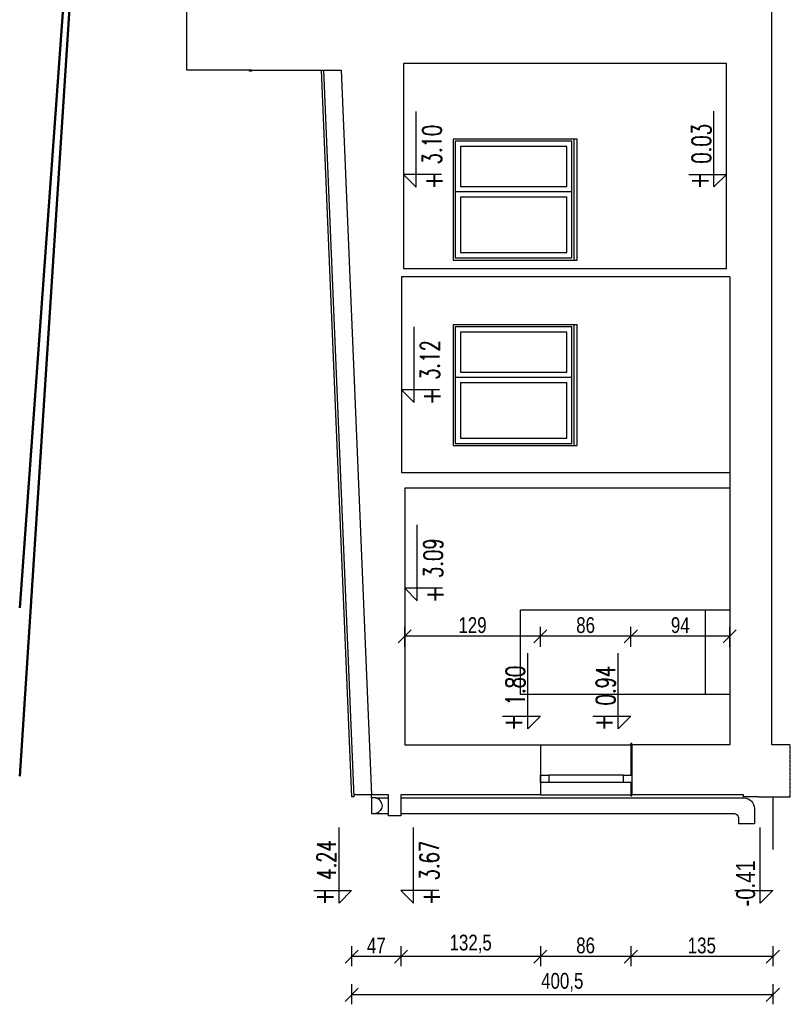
# Model space of a CAD drawing. Header units: centimetres. Extents: x 0 to 55409, y -2708 to 14680.
# Tile 76 of 215: x 35799 to 36533, y 4214 to 5150. Entities that reach past the tile are written whole.
import ezdxf

# ---------------------------------------------------------------- set-up
doc = ezdxf.new("R2010")
doc.units = ezdxf.units.CM
doc.header["$LTSCALE"] = 0.01
doc.linetypes.add('DASHED2', pattern=[9.525, 6.35, -3.175])
for name, color, linetype in [('A_Ściany istniejące', 9, 'Continuous'), ('CKKOTY_WYS', 3, 'Continuous'), ('CKOKNA', 4, 'Continuous'), ('CKOPIS_WIDOK', 3, 'Continuous'), ('CKWYMIAR', 3, 'Continuous')]:
    doc.layers.add(name, color=color, linetype=linetype)
doc.layers.add('CKREWIZJA', color=1, linetype='Continuous', lineweight=50)
doc.styles.add('SIMPLEX', font='simplex.shx', dxfattribs={"width": 0.7, "height": 17})
doc.styles.get("Standard").update_dxf_attribs({"font": 'ic-simplex.shx', "width": 0.8})
doc.dimstyles.new('Kopia2 CADKON cm', dxfattribs={"dimscale": 5, "dimtxt": 3, "dimasz": 2.5, "dimexe": 1.8, "dimexo": 5, "dimgap": 0.6, "dimtad": 1, "dimrnd": 0.5, "dimtxsty": 'Standard', "dimblk1": 'OBLIQUE', "dimblk2": 'OBLIQUE', "dimsah": 1, "dimcen": 2.5, "dimadec": 1, "dimazin": 2, "dimtfac": 1, "dimtix": 1, "dimtmove": 2, "dimatfit": 3, "dimldrblk": 'OPEN30', "dimfxl": 2, "dimfxlon": 1, "dimtfill": 1, "dimtolj": 1, "dimarcsym": 0})

# ---------------------------------------------------------------- blocks, each defined once
blk = doc.blocks.new('*U153')
blk.add_lwpolyline([(0, -30), (0, 0), (-10, -10), (50, -10)])
at = {"insert": (-11.95, -12.29), "char_height": 15, "width": 56.0999, "attachment_point": 1, "style": 'SIMPLEX'}
blk.add_mtext('{\\W0.8;+}', dxfattribs=at)
at = {"style": 'SIMPLEX', "width": 0.7}
blk.add_attdef('0,00', (8.47, -27.4), '', height=15, dxfattribs=at)
blk = doc.blocks.new('*U152')
blk.add_lwpolyline([(0, 30), (0, 0), (-10, 10), (50, 10)])
at = {"insert": (-11.95, 33.02), "char_height": 15, "width": 56.0999, "attachment_point": 1, "style": 'SIMPLEX'}
blk.add_mtext('{\\W0.8;+}', dxfattribs=at)
at = {"style": 'SIMPLEX', "width": 0.7}
blk.add_attdef('0,00', (8.47, 17.91), '', height=15, dxfattribs=at)
blk = doc.blocks.new('_OBLIQUE')
at = {"color": 0, "linetype": 'ByBlock'}
blk.add_line((-0.5, -0.5), (0.5, 0.5), dxfattribs=at)
blk = doc.blocks.new('*D154')
at = {"layer": 'CKWYMIAR', "color": 0, "lineweight": -2}
for p, q in [((36379.67, 4553.84), (36379.67, 4572.84)), ((36473.67, 4553.84), (36473.67, 4572.84)), ((36473.67, 4563.84), (36379.67, 4563.84))]:
    blk.add_line(p, q, dxfattribs=at)
at = {"layer": 'CKWYMIAR', "color": 0, "lineweight": -2, "xscale": 12.5, "yscale": 12.5, "zscale": 12.5, "rotation": 180}
blk.add_blockref('_OBLIQUE', (36379.67, 4563.84), dxfattribs=at)
at = {"layer": 'CKWYMIAR', "color": 0, "lineweight": -2, "xscale": 12.5, "yscale": 12.5, "zscale": 12.5}
blk.add_blockref('_OBLIQUE', (36473.67, 4563.84), dxfattribs=at)
at = {"layer": 'CKWYMIAR', "color": 0, "lineweight": -3, "insert": (36426.67, 4574.34), "char_height": 15, "attachment_point": 5, "bg_fill": 3, "box_fill_scale": 1.1, "bg_fill_color": 256, "bg_fill_true_color": 13158600, "bg_fill_transparency": 0}
blk.add_mtext('\\A1;94', dxfattribs=at)
blk = doc.blocks.new('_Open30')
at = {"color": 0, "linetype": 'ByBlock', "lineweight": -2}
for p, q in [((-1, 0.268), (0, 0)), ((0, 0), (-1, -0.268)), ((0, 0), (-1, 0))]:
    blk.add_line(p, q, dxfattribs=at)
blk = doc.blocks.new('*D155')
at = {"layer": 'CKWYMIAR', "color": 0, "lineweight": -2}
for p, q in [((36293.67, 4553.84), (36293.67, 4572.84)), ((36379.67, 4553.84), (36379.67, 4572.84)), ((36379.67, 4563.84), (36293.67, 4563.84))]:
    blk.add_line(p, q, dxfattribs=at)
at = {"layer": 'CKWYMIAR', "color": 0, "lineweight": -2, "xscale": 12.5, "yscale": 12.5, "zscale": 12.5, "rotation": 180}
blk.add_blockref('_OBLIQUE', (36293.67, 4563.84), dxfattribs=at)
at = {"layer": 'CKWYMIAR', "color": 0, "lineweight": -2, "xscale": 12.5, "yscale": 12.5, "zscale": 12.5}
blk.add_blockref('_OBLIQUE', (36379.67, 4563.84), dxfattribs=at)
at = {"layer": 'CKWYMIAR', "color": 0, "lineweight": -3, "insert": (36336.67, 4574.34), "char_height": 15, "attachment_point": 5, "bg_fill": 3, "box_fill_scale": 1.1, "bg_fill_color": 256, "bg_fill_true_color": 13158600, "bg_fill_transparency": 0}
blk.add_mtext('\\A1;86', dxfattribs=at)
blk = doc.blocks.new('*D156')
at = {"layer": 'CKWYMIAR', "color": 0, "lineweight": -2}
for p, q in [((36164.67, 4553.84), (36164.67, 4572.84)), ((36293.67, 4553.84), (36293.67, 4572.84)), ((36293.67, 4563.84), (36164.67, 4563.84))]:
    blk.add_line(p, q, dxfattribs=at)
at = {"layer": 'CKWYMIAR', "color": 0, "lineweight": -2, "xscale": 12.5, "yscale": 12.5, "zscale": 12.5, "rotation": 180}
blk.add_blockref('_OBLIQUE', (36164.67, 4563.84), dxfattribs=at)
at = {"layer": 'CKWYMIAR', "color": 0, "lineweight": -2, "xscale": 12.5, "yscale": 12.5, "zscale": 12.5}
blk.add_blockref('_OBLIQUE', (36293.67, 4563.84), dxfattribs=at)
at = {"layer": 'CKWYMIAR', "color": 0, "lineweight": -3, "insert": (36229.17, 4574.34), "char_height": 15, "attachment_point": 5, "bg_fill": 3, "box_fill_scale": 1.1, "bg_fill_color": 256, "bg_fill_true_color": 13158600, "bg_fill_transparency": 0}
blk.add_mtext('\\A1;129', dxfattribs=at)
blk = doc.blocks.new('*D157')
at = {"layer": 'CKWYMIAR', "color": 0, "lineweight": -2}
for p, q in [((36379.67, 4269.26), (36379.67, 4250.26)), ((36514.67, 4269.26), (36514.67, 4250.26)), ((36514.67, 4259.26), (36379.67, 4259.26))]:
    blk.add_line(p, q, dxfattribs=at)
at = {"layer": 'CKWYMIAR', "color": 0, "lineweight": -2, "xscale": 12.5, "yscale": 12.5, "zscale": 12.5, "rotation": 180}
blk.add_blockref('_OBLIQUE', (36379.67, 4259.26), dxfattribs=at)
at = {"layer": 'CKWYMIAR', "color": 0, "lineweight": -2, "xscale": 12.5, "yscale": 12.5, "zscale": 12.5}
blk.add_blockref('_OBLIQUE', (36514.67, 4259.26), dxfattribs=at)
at = {"layer": 'CKWYMIAR', "color": 0, "lineweight": -3, "insert": (36447.17, 4269.76), "char_height": 15, "attachment_point": 5, "bg_fill": 3, "box_fill_scale": 1.1, "bg_fill_color": 256, "bg_fill_true_color": 13158600, "bg_fill_transparency": 0}
blk.add_mtext('\\A1;135', dxfattribs=at)
blk = doc.blocks.new('*D158')
at = {"layer": 'CKWYMIAR', "color": 0, "lineweight": -2}
for p, q in [((36293.67, 4269.26), (36293.67, 4250.26)), ((36379.67, 4269.26), (36379.67, 4250.26)), ((36379.67, 4259.26), (36293.67, 4259.26))]:
    blk.add_line(p, q, dxfattribs=at)
at = {"layer": 'CKWYMIAR', "color": 0, "lineweight": -2, "xscale": 12.5, "yscale": 12.5, "zscale": 12.5, "rotation": 180}
blk.add_blockref('_OBLIQUE', (36293.67, 4259.26), dxfattribs=at)
at = {"layer": 'CKWYMIAR', "color": 0, "lineweight": -2, "xscale": 12.5, "yscale": 12.5, "zscale": 12.5}
blk.add_blockref('_OBLIQUE', (36379.67, 4259.26), dxfattribs=at)
at = {"layer": 'CKWYMIAR', "color": 0, "lineweight": -3, "insert": (36336.67, 4269.76), "char_height": 15, "attachment_point": 5, "bg_fill": 3, "box_fill_scale": 1.1, "bg_fill_color": 256, "bg_fill_true_color": 13158600, "bg_fill_transparency": 0}
blk.add_mtext('\\A1;86', dxfattribs=at)
blk = doc.blocks.new('*D159')
at = {"layer": 'CKWYMIAR', "color": 0, "lineweight": -2}
for p, q in [((36161.17, 4269.26), (36161.17, 4250.26)), ((36293.67, 4269.26), (36293.67, 4250.26)), ((36293.67, 4259.26), (36161.17, 4259.26))]:
    blk.add_line(p, q, dxfattribs=at)
at = {"layer": 'CKWYMIAR', "color": 0, "lineweight": -2, "xscale": 12.5, "yscale": 12.5, "zscale": 12.5, "rotation": 180}
blk.add_blockref('_OBLIQUE', (36161.17, 4259.26), dxfattribs=at)
at = {"layer": 'CKWYMIAR', "color": 0, "lineweight": -2, "xscale": 12.5, "yscale": 12.5, "zscale": 12.5}
blk.add_blockref('_OBLIQUE', (36293.67, 4259.26), dxfattribs=at)
at = {"layer": 'CKWYMIAR', "color": 0, "lineweight": -3, "insert": (36227.42, 4271.19), "char_height": 15, "attachment_point": 5, "bg_fill": 3, "box_fill_scale": 1.1, "bg_fill_color": 256, "bg_fill_true_color": 13158600, "bg_fill_transparency": 0}
blk.add_mtext('\\A1;132,5', dxfattribs=at)
blk = doc.blocks.new('*D160')
at = {"layer": 'CKWYMIAR', "color": 0, "lineweight": -2}
for p, q in [((36114.26, 4269.26), (36114.26, 4250.26)), ((36161.17, 4269.26), (36161.17, 4250.26)), ((36161.17, 4259.26), (36114.26, 4259.26))]:
    blk.add_line(p, q, dxfattribs=at)
at = {"layer": 'CKWYMIAR', "color": 0, "lineweight": -2, "xscale": 12.5, "yscale": 12.5, "zscale": 12.5, "rotation": 180}
blk.add_blockref('_OBLIQUE', (36114.26, 4259.26), dxfattribs=at)
at = {"layer": 'CKWYMIAR', "color": 0, "lineweight": -2, "xscale": 12.5, "yscale": 12.5, "zscale": 12.5}
blk.add_blockref('_OBLIQUE', (36161.17, 4259.26), dxfattribs=at)
at = {"layer": 'CKWYMIAR', "color": 0, "lineweight": -3, "insert": (36137.72, 4269.76), "char_height": 15, "attachment_point": 5, "bg_fill": 3, "box_fill_scale": 1.1, "bg_fill_color": 256, "bg_fill_true_color": 13158600, "bg_fill_transparency": 0}
blk.add_mtext('\\A1;47', dxfattribs=at)
blk = doc.blocks.new('*D161')
at = {"layer": 'CKWYMIAR', "color": 0, "lineweight": -2}
for p, q in [((36114.26, 4232.89), (36114.26, 4213.89)), ((36514.67, 4232.89), (36514.67, 4213.89)), ((36514.67, 4222.89), (36114.26, 4222.89))]:
    blk.add_line(p, q, dxfattribs=at)
at = {"layer": 'CKWYMIAR', "color": 0, "lineweight": -2, "xscale": 12.5, "yscale": 12.5, "zscale": 12.5, "rotation": 180}
blk.add_blockref('_OBLIQUE', (36114.26, 4222.89), dxfattribs=at)
at = {"layer": 'CKWYMIAR', "color": 0, "lineweight": -2, "xscale": 12.5, "yscale": 12.5, "zscale": 12.5}
blk.add_blockref('_OBLIQUE', (36514.67, 4222.89), dxfattribs=at)
at = {"layer": 'CKWYMIAR', "color": 0, "lineweight": -3, "insert": (36314.47, 4234.81), "char_height": 15, "attachment_point": 5, "bg_fill": 3, "box_fill_scale": 1.1, "bg_fill_color": 256, "bg_fill_true_color": 13158600, "bg_fill_transparency": 0}
blk.add_mtext('\\A1;400,5', dxfattribs=at)

msp = doc.modelspace()

# ---------------------------------------------------------------- linework, layer by layer
at = {"layer": 'A_Ściany istniejące'}
for p, q in [((36019.124, 5102.237), (36087.43, 5102.1)), ((36380.674, 4460.604), (36380.674, 4413.104)), ((36149.174, 4413.104), (36133.174, 4413.104)), ((36293.674, 4413.104), (36161.174, 4413.104)), ((36486.674, 4413.104), (36380.674, 4413.104)), ((36486.674, 4411.104), (36486.674, 4413.104)), ((36501.174, 4411.104), (36486.674, 4411.104))]:
    msp.add_line(p, q, dxfattribs=at)
for points in [[(36531.256, 4460.604), (36513.674, 4460.604), (36513.674, 5720.759), (36533.168, 5720.759)], [(36019.097, 5102.239), (35957.635, 5102.237), (35957.635, 5150.104)], [(36470.674, 4913.604), (36470.674, 5108.604), (36163.674, 5108.604), (36163.674, 4913.604), (36470.674, 4913.604)], [(36087.43, 5102.1), (36104.428, 5102.1), (36133.174, 4413.104)], [(36473.674, 4905.604), (36161.674, 4905.604), (36161.674, 4719.604), (36473.674, 4719.604)], [(36473.674, 4905.604), (36473.674, 4460.604), (36380.674, 4460.604)], [(36473.674, 4704.604), (36164.674, 4704.604), (36164.674, 4460.604), (36293.674, 4460.604)], [(36293.674, 4460.604), (36293.674, 4413.104)], [(36133.174, 4410.104), (36133.174, 4413.104)], [(36161.174, 4413.104), (36161.174, 4393.104), (36149.174, 4393.104), (36149.174, 4413.104)], [(36501.174, 4411.104), (36531.174, 4411.104)], [(36514.674, 4411.104), (36514.674, 4361.104)]]:
    msp.add_lwpolyline(points, dxfattribs=at)
at = {"layer": 'A_Ściany istniejące', "linetype": 'DASHED2'}
msp.add_lwpolyline([(36531.174, 4411.104), (36531.256, 4460.604)], dxfattribs=at)
at = {"layer": 'CKKOTY_WYS', "ltscale": 0.01, "elevation": 0}
msp.add_lwpolyline([(36478.674, 4322.121), (36514.674, 4322.123), (36502.675, 4310.122), (36502.672, 4382.122)], dxfattribs=at)
at = {"layer": 'CKOKNA'}
for p, q in [((36372.674, 4431.652), (36301.672, 4431.652)), ((36372.674, 4424.652), (36301.672, 4424.652))]:
    msp.add_line(p, q, dxfattribs=at)
for points in [[(36293.672, 4431.652), (36301.672, 4431.652), (36301.672, 4424.652), (36293.672, 4424.652)], [(36372.674, 4431.652), (36380.674, 4431.652), (36380.674, 4424.652), (36372.674, 4424.652)]]:
    msp.add_lwpolyline(points, close=True, dxfattribs=at)
at = {"layer": 'CKOPIS_WIDOK'}
for p, q in [((36017.037, 5101.242), (36017.09, 5102.239)), ((36019.044, 5101.238), (36017.037, 5101.242)), ((36019.097, 5102.239), (36019.044, 5101.238)), ((36085.428, 5102.104), (36114.258, 4411.104)), ((36087.43, 5102.1), (36116.26, 4411.104)), ((36217.674, 4991.607), (36318.674, 4991.607)), ((36212.674, 4986.607), (36323.674, 4986.607)), ((36217.674, 4981.607), (36318.674, 4981.607)), ((36217.674, 4815.106), (36318.674, 4815.106)), ((36212.674, 4810.106), (36323.674, 4810.106)), ((36217.674, 4805.106), (36318.674, 4805.106)), ((36379.674, 4462.104), (36379.674, 4431.652)), ((36379.674, 4462.104), (36380.674, 4462.104)), ((36116.26, 4411.104), (36114.258, 4411.104)), ((36161.174, 4410.104), (36487.174, 4410.104)), ((36497.174, 4400.104), (36497.174, 4385.434)), ((36497.174, 4385.434), (36482.174, 4385.434))]:
    msp.add_line(p, q, dxfattribs=at)
for points in [[(35957.635, 5150.104), (35957.635, 5226.104), (36053.83, 5226.104)], [(36318.674, 4991.607), (36318.674, 5029.607), (36217.674, 5029.607), (36217.674, 4991.607)], [(36325.674, 4921.609), (36328.674, 4921.609), (36328.674, 5036.609), (36325.674, 5036.607)], [(36217.674, 4981.607), (36217.674, 4928.607), (36318.674, 4928.607), (36318.674, 4981.607)], [(36325.674, 4745.11), (36328.674, 4745.11), (36328.674, 4860.11), (36325.674, 4860.108)], [(36318.674, 4815.106), (36318.674, 4853.106), (36217.674, 4853.106), (36217.674, 4815.106)], [(36217.674, 4805.106), (36217.674, 4752.106), (36318.674, 4752.106), (36318.674, 4805.106)], [(36473.674, 4588.604), (36274.674, 4588.604)], [(36274.674, 4508.604), (36274.674, 4588.604)], [(36450.674, 4508.604), (36450.674, 4588.604)], [(36473.674, 4508.604), (36274.674, 4508.604)], [(36293.674, 4460.604), (36379.674, 4460.604)], [(36380.674, 4460.604), (36380.674, 4462.104)], [(36379.674, 4424.652), (36379.674, 4412.104)], [(36133.174, 4413.104), (36116.176, 4413.104)], [(36137.263, 4410.104), (36133.174, 4410.104), (36133.174, 4395.434), (36137.214, 4395.434)], [(36137.263, 4410.104), (36149.174, 4410.104)], [(36293.674, 4413.104), (36379.674, 4413.104)], [(36379.674, 4412.104), (36380.674, 4412.104)], [(36380.674, 4412.104), (36380.674, 4413.104)], [(36137.263, 4395.434), (36149.174, 4395.434)]]:
    msp.add_lwpolyline(points, dxfattribs=at)
for points in [[(36210.674, 4921.607), (36325.674, 4921.607), (36325.674, 5036.607), (36210.674, 5036.607)], [(36212.674, 4923.607), (36323.674, 4923.607), (36323.674, 5034.607), (36212.674, 5034.607)], [(36210.674, 4745.106), (36325.674, 4745.106), (36325.674, 4860.106), (36210.674, 4860.106)], [(36212.674, 4747.106), (36323.674, 4747.106), (36323.674, 4858.106), (36212.674, 4858.106)]]:
    msp.add_lwpolyline(points, close=True, dxfattribs=at)
msp.add_lwpolyline([(36161.174, 4395.434), (36477.174, 4395.434, -0.4142136), (36482.174, 4390.434), (36482.174, 4385.434)], format="xyb", dxfattribs=at)
at = {"layer": 'CKOPIS_WIDOK', "extrusion": (0, 0, -1)}
for centre, radius, start, end in [((-36135.674, 4402.775), 7.5, 102.229625, 258.157023), ((-36487.174, 4400.104), 10, 90, 180)]:
    msp.add_arc(centre, radius, start, end, dxfattribs=at)
at = {"layer": 'CKREWIZJA'}
for points in [[(35798.702, 4590.752), (35898.789, 5974.08), (36050.002, 5974.08)], [(35798.702, 4430.752), (35898.789, 5974.08), (36050.002, 5974.08)]]:
    msp.add_lwpolyline(points, dxfattribs=at)

# ---------------------------------------------------------------- block references
at = {"layer": 'CKKOTY_WYS', "ltscale": 0.01}
ref = msp.add_blockref('*U152', (36163.674, 5002.91), dxfattribs=dict(at, xscale=-1.2, yscale=1.2, zscale=1.2, rotation=269.9999999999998))
ref.add_attrib('0,00', '3.10', (36199.739, 5012.413), dxfattribs={"layer": '0', "height": 18, "rotation": 90, "style": 'SIMPLEX', "width": 0.7})
ref = msp.add_blockref('*U153', (36470.674, 5003.045), dxfattribs=dict(at, xscale=-1.2, yscale=1.2, zscale=1.2, rotation=270.0020147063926))
ref.add_attrib('0,00', '0.03', (36455.798, 5013.178), dxfattribs={"layer": '0', "height": 18, "rotation": 90.002015, "style": 'SIMPLEX', "width": 0.7})
ref = msp.add_blockref('*U152', (36161.674, 4798.129), dxfattribs=dict(at, xscale=-1.2, yscale=1.2, zscale=1.2, rotation=269.9999999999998))
ref.add_attrib('0,00', '3.12', (36197.739, 4807.632), dxfattribs={"layer": '0', "height": 18, "rotation": 90, "style": 'SIMPLEX', "width": 0.7})
ref = msp.add_blockref('*U152', (36164.674, 4609.666), dxfattribs=dict(at, xscale=-1.2, yscale=1.2, zscale=1.2, rotation=269.9999999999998))
ref.add_attrib('0,00', '3.09', (36200.739, 4619.169), dxfattribs={"layer": '0', "height": 18, "rotation": 90, "style": 'SIMPLEX', "width": 0.7})
ref = msp.add_blockref('*U153', (36293.674, 4487.917, 0), dxfattribs=dict(at, xscale=-1.2, yscale=1.2, zscale=1.2, rotation=270.0020147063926))
ref.add_attrib('0,00', '1.80', (36278.798, 4498.05, 0), dxfattribs={"layer": '0', "height": 18, "rotation": 90.002015, "style": 'SIMPLEX', "width": 0.7})
ref = msp.add_blockref('*U153', (36379.674, 4487.917), dxfattribs=dict(at, xscale=-1.2, yscale=1.2, zscale=1.2, rotation=270.0020147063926))
ref.add_attrib('0,00', '0.94', (36364.798, 4498.05), dxfattribs={"layer": '0', "height": 18, "rotation": 90.002015, "style": 'SIMPLEX', "width": 0.7})
ref = msp.add_blockref('*U153', (36114.258, 4322.123), dxfattribs=dict(at, xscale=-1.2, yscale=1.2, zscale=1.2, rotation=270.0020147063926))
ref.add_attrib('0,00', '4.24', (36099.381, 4332.255), dxfattribs={"layer": '0', "height": 18, "rotation": 90.002015, "style": 'SIMPLEX', "width": 0.7})
ref = msp.add_blockref('*U152', (36161.174, 4322.123), dxfattribs=dict(at, xscale=-1.2, yscale=1.2, zscale=1.2, rotation=269.9999999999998))
ref.add_attrib('0,00', '3.67', (36197.239, 4331.626), dxfattribs={"layer": '0', "height": 18, "rotation": 90, "style": 'SIMPLEX', "width": 0.7})

# ---------------------------------------------------------------- texts
at = {"layer": 'CKKOTY_WYS', "ltscale": 0.01, "width": 0.8}
msp.add_text('-0.41', height=18, rotation=90, dxfattribs=at).set_placement((36497.789, 4306.927, 0))

# ---------------------------------------------------------------- next in the draw order: dimensions: what is measured, and where the dimension line sits
at = {"layer": 'CKWYMIAR', "lineweight": -3}
for base, p1, p2, picture, middle in [((36164.674, 4563.842), (36293.674, 4460.604), (36164.674, 4460.604), '*D156', (36229.174, 4574.342)), ((36114.258, 4222.885), (36514.674, 4361.104), (36114.258, 4411.104), '*D161', (36314.466, 4234.81))]:
    dim = msp.add_linear_dim(base=base, p1=p1, p2=p2, dimstyle='Kopia2 CADKON cm', override={"dimtxt": 3, "dimfxl": 2, "dimfxlon": 1, "dimtfill": 1, "dimtfillclr": 0}, dxfattribs=at)
    dim.commit()
    dim.dimension.update_dxf_attribs({"geometry": picture, "text_midpoint": middle})

# ---------------------------------------------------------------- next in the draw order: dimensions: what is measured, and where the dimension line sits
for base, p1, p2, picture, middle in [((36293.674, 4563.842), (36379.674, 4460.604), (36293.674, 4460.604), '*D155', (36336.674, 4574.342)), ((36114.258, 4259.263), (36161.174, 4413.104), (36114.258, 4411.104), '*D160', (36137.716, 4269.763))]:
    dim = msp.add_linear_dim(base=base, p1=p1, p2=p2, dimstyle='Kopia2 CADKON cm', override={"dimtxt": 3, "dimfxl": 2, "dimfxlon": 1, "dimtfill": 1, "dimtfillclr": 0}, dxfattribs=at)
    dim.commit()
    dim.dimension.update_dxf_attribs({"geometry": picture, "text_midpoint": middle})

# ---------------------------------------------------------------- next in the draw order: dimensions: what is measured, and where the dimension line sits
for base, p1, p2, picture, middle in [((36379.674, 4563.842), (36473.674, 4460.604), (36379.674, 4460.604), '*D154', (36426.674, 4574.342)), ((36161.174, 4259.263), (36293.674, 4413.104), (36161.174, 4413.104), '*D159', (36227.424, 4271.188))]:
    dim = msp.add_linear_dim(base=base, p1=p1, p2=p2, dimstyle='Kopia2 CADKON cm', override={"dimtxt": 3, "dimfxl": 2, "dimfxlon": 1, "dimtfill": 1, "dimtfillclr": 0}, dxfattribs=at)
    dim.commit()
    dim.dimension.update_dxf_attribs({"geometry": picture, "text_midpoint": middle})

# ---------------------------------------------------------------- next in the draw order: dimensions: what is measured, and where the dimension line sits
dim = msp.add_linear_dim(base=(36293.674, 4259.263), p1=(36379.674, 4413.104), p2=(36293.674, 4413.104), dimstyle='Kopia2 CADKON cm', override={"dimtxt": 3, "dimfxl": 2, "dimfxlon": 1, "dimtfill": 1, "dimtfillclr": 0}, dxfattribs=at)
dim.commit()
dim.dimension.update_dxf_attribs({"geometry": '*D158', "text_midpoint": (36336.674, 4269.763)})

# ---------------------------------------------------------------- next in the draw order: dimensions: what is measured, and where the dimension line sits
dim = msp.add_linear_dim(base=(36379.674, 4259.263), p1=(36514.674, 4361.104), p2=(36379.674, 4413.104), dimstyle='Kopia2 CADKON cm', override={"dimtxt": 3, "dimfxl": 2, "dimfxlon": 1, "dimtfill": 1, "dimtfillclr": 0}, dxfattribs=at)
dim.commit()
dim.dimension.update_dxf_attribs({"geometry": '*D157', "text_midpoint": (36447.174, 4269.763)})

doc.saveas('drawing.dxf')
